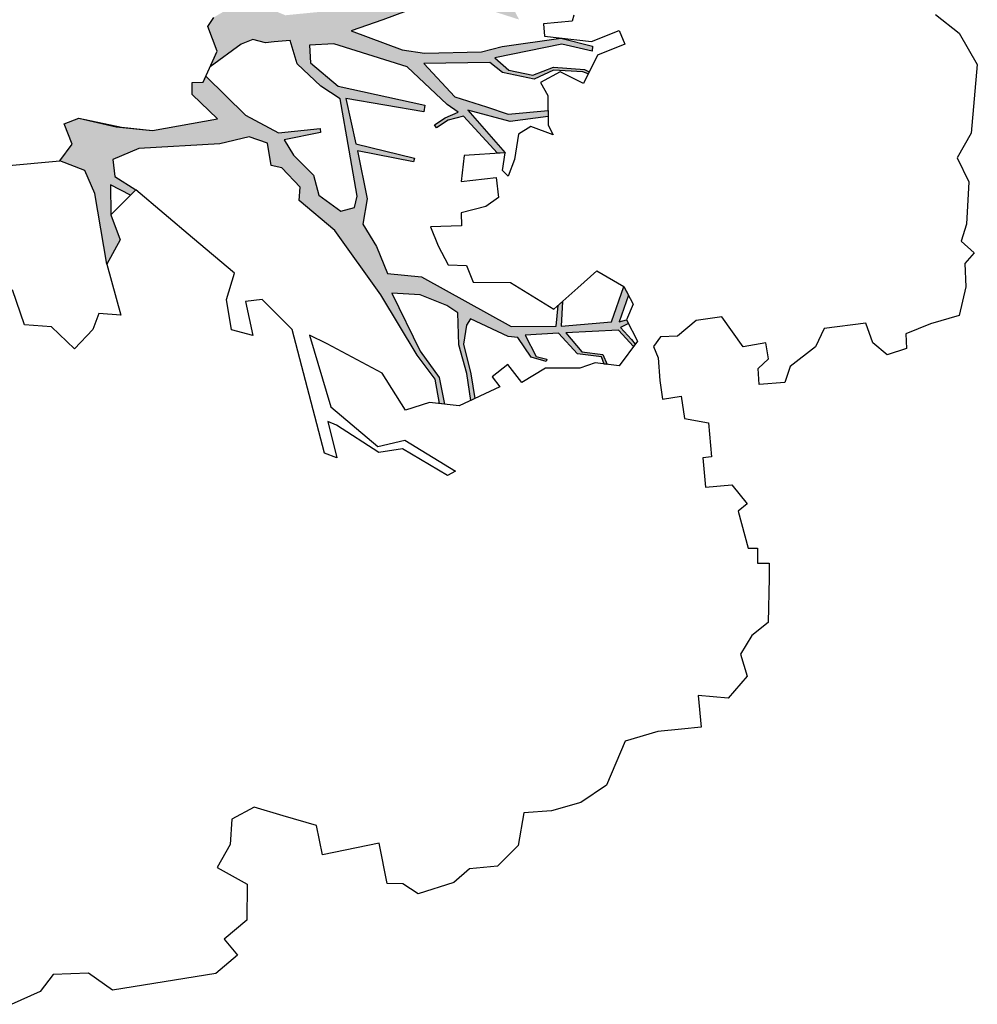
# Model space of a CAD drawing. Header units: feet. Extents: x 1377751 to 1381179, y 448542 to 452320.
# Tile 41 of 135: x 1377941 to 1377951, y 449046 to 449057. Entities that reach past the tile are written whole.
import ezdxf

# ---------------------------------------------------------------- set-up
doc = ezdxf.new("R2010")
doc.units = ezdxf.units.FT
doc.header["$MEASUREMENT"] = 0
for name, color, linetype in [('MA- HONEY LOCUST TREE', 3, 'Continuous'), ('TREE', 3, 'Continuous'), ('VG_P_Cells', 3, 'Continuous')]:
    doc.layers.add(name, color=color, linetype=linetype)

# ---------------------------------------------------------------- blocks, each defined once
blk = doc.blocks.new('HONEY LOCUST')
at = {"layer": 'MA- HONEY LOCUST TREE'}
h = blk.add_hatch(color=256, dxfattribs=at)
h.dxf.hatch_style = 1
edge = h.paths.add_edge_path()
edge.add_line((0.808, 3.545), (0.77, 4.061))
edge.add_line((0.77, 4.061), (0.631, 4.61))
edge.add_line((0.631, 4.61), (0.503, 4.803))
edge.add_line((0.503, 4.803), (0.211, 4.962))
edge.add_line((0.211, 4.962), (0.204, 5.527))
edge.add_line((0.204, 5.527), (0.218, 5.527))
edge.add_line((0.218, 5.527), (0.249, 5.007))
edge.add_line((0.249, 5.007), (0.532, 4.855))
edge.add_line((0.532, 4.855), (0.636, 4.891))
edge.add_line((0.636, 4.891), (0.506, 5.41))
edge.add_line((0.506, 5.41), (0.363, 5.578))
edge.add_line((0.363, 5.578), (0.276, 5.597))
edge.add_line((0.276, 5.597), (0.28, 5.616))
edge.add_line((0.28, 5.616), (0.384, 5.593))
edge.add_line((0.384, 5.593), (0.517, 5.447))
edge.add_line((0.517, 5.447), (0.532, 5.517))
edge.add_line((0.532, 5.517), (0.543, 5.505))
edge.add_line((0.543, 5.505), (0.536, 5.436))
edge.add_line((0.536, 5.436), (0.683, 4.912))
edge.add_line((0.683, 4.912), (0.75, 4.606))
edge.add_line((0.75, 4.606), (0.875, 4.15))
edge.add_line((0.875, 4.15), (0.944, 3.898))
edge.add_line((0.944, 3.898), (0.964, 3.65))
edge.add_line((0.964, 3.65), (1.207, 3.731))
edge.add_line((1.207, 3.731), (1.43, 4.117))
edge.add_line((1.43, 4.117), (1.447, 4.602))
edge.add_line((1.447, 4.602), (1.33, 4.944))
edge.add_line((1.33, 4.944), (0.975, 5.393))
edge.add_line((0.975, 5.393), (0.563, 5.896))
edge.add_line((0.563, 5.896), (0.388, 5.975))
edge.add_line((0.388, 5.975), (0.135, 6.261))
edge.add_line((0.135, 6.261), (0.205, 6.344))
edge.add_line((0.205, 6.344), (0.473, 6.081))
edge.add_line((0.473, 6.081), (0.555, 6.074))
edge.add_line((0.555, 6.074), (0.925, 5.689))
edge.add_line((0.925, 5.689), (1.444, 5.09))
edge.add_line((1.444, 5.09), (1.333, 5.627))
edge.add_line((1.333, 5.627), (1.309, 5.783))
edge.add_line((1.309, 5.783), (1.053, 6.285))
edge.add_line((1.053, 6.285), (1.056, 6.471))
edge.add_line((1.056, 6.471), (1.388, 5.878))
edge.add_line((1.388, 5.878), (1.451, 5.996))
edge.add_line((1.451, 5.996), (1.554, 6.247))
edge.add_line((1.554, 6.247), (1.528, 6.474))
edge.add_line((1.528, 6.474), (1.448, 6.678))
edge.add_line((1.448, 6.678), (1.444, 6.872))
edge.add_line((1.444, 6.872), (1.504, 6.873))
edge.add_line((1.504, 6.873), (1.514, 6.679))
edge.add_line((1.514, 6.679), (1.583, 6.507))
edge.add_line((1.583, 6.507), (1.609, 6.381))
edge.add_line((1.609, 6.381), (1.718, 6.564))
edge.add_line((1.718, 6.564), (1.807, 6.596))
edge.add_line((1.807, 6.596), (1.693, 6.355))
edge.add_line((1.693, 6.355), (1.637, 6.132))
edge.add_line((1.637, 6.132), (1.474, 5.77))
edge.add_line((1.474, 5.77), (1.618, 5.148))
edge.add_line((1.618, 5.148), (1.688, 4.796))
edge.add_line((1.688, 4.796), (1.963, 5.309))
edge.add_line((1.963, 5.309), (2.031, 5.541))
edge.add_line((2.031, 5.541), (2.098, 6.15))
edge.add_line((2.098, 6.15), (2.069, 6.377))
edge.add_line((2.069, 6.377), (2.064, 7.015))
edge.add_line((2.064, 7.015), (2.192, 7.338))
edge.add_line((2.192, 7.338), (2.246, 7.327))
edge.add_line((2.246, 7.327), (2.129, 7.014))
edge.add_line((2.129, 7.014), (2.178, 6.285))
edge.add_line((2.178, 6.285), (2.33, 6.414))
edge.add_line((2.33, 6.414), (2.419, 6.662))
edge.add_line((2.419, 6.662), (2.361, 6.894))
edge.add_line((2.361, 6.894), (2.43, 7.22))
edge.add_line((2.43, 7.22), (2.462, 7.268))
edge.add_line((2.462, 7.268), (2.482, 7.254))
edge.add_line((2.482, 7.254), (2.454, 7.198))
edge.add_line((2.454, 7.198), (2.394, 6.889))
edge.add_line((2.394, 6.889), (2.461, 6.671))
edge.add_line((2.461, 6.671), (2.347, 6.344))
edge.add_line((2.347, 6.344), (2.222, 6.225))
edge.add_line((2.222, 6.225), (2.138, 5.521))
edge.add_line((2.138, 5.521), (2.537, 5.805))
edge.add_line((2.537, 5.805), (2.688, 6.126))
edge.add_line((2.688, 6.126), (2.798, 6.345))
edge.add_line((2.798, 6.345), (2.813, 6.775))
edge.add_line((2.813, 6.775), (2.879, 6.767))
edge.add_line((2.879, 6.767), (2.878, 6.357))
edge.add_line((2.878, 6.357), (2.696, 5.923))
edge.add_line((2.696, 5.923), (3.204, 6.259))
edge.add_line((3.204, 6.259), (3.198, 6.178))
edge.add_line((3.198, 6.178), (2.755, 5.868))
edge.add_line((2.755, 5.868), (2.775, 5.698))
edge.add_line((2.775, 5.698), (2.841, 5.565))
edge.add_line((2.841, 5.565), (2.806, 5.548))
edge.add_line((2.806, 5.548), (2.745, 5.67))
edge.add_line((2.745, 5.67), (2.704, 5.816))
edge.add_line((2.704, 5.816), (2.606, 5.71))
edge.add_line((2.606, 5.71), (2.149, 5.338))
edge.add_line((2.149, 5.338), (1.801, 4.591))
edge.add_line((1.801, 4.591), (1.782, 4.331))
edge.add_line((1.782, 4.331), (1.97, 4.317))
edge.add_line((1.97, 4.317), (2.259, 4.577))
edge.add_line((2.259, 4.577), (2.583, 5.473))
edge.add_line((2.583, 5.473), (2.652, 5.453))
edge.add_line((2.652, 5.453), (2.399, 4.643))
edge.add_line((2.399, 4.643), (2.896, 4.684))
edge.add_line((2.896, 4.684), (3.131, 5.288))
edge.add_line((3.131, 5.288), (3.171, 5.272))
edge.add_line((3.171, 5.272), (2.972, 4.694))
edge.add_line((2.972, 4.694), (3.496, 4.727))
edge.add_line((3.496, 4.727), (3.759, 4.645))
edge.add_line((3.759, 4.645), (4.018, 4.76))
edge.add_line((4.018, 4.76), (4.318, 4.837))
edge.add_line((4.318, 4.837), (4.404, 5.193))
edge.add_line((4.404, 5.193), (5.057, 6.078))
edge.add_line((5.057, 6.078), (5.12, 6.556))
edge.add_line((5.12, 6.556), (4.901, 6.605))
edge.add_line((4.901, 6.605), (4.864, 6.659))
edge.add_line((4.864, 6.659), (5.124, 6.611))
edge.add_line((5.124, 6.611), (5.152, 7.15))
edge.add_line((5.152, 7.15), (4.792, 7.333))
edge.add_line((4.792, 7.333), (4.892, 7.369))
edge.add_line((4.892, 7.369), (5.163, 7.23))
edge.add_line((5.163, 7.23), (5.149, 7.312))
edge.add_line((5.149, 7.312), (5.194, 7.328))
edge.add_line((5.194, 7.328), (5.225, 7.239))
edge.add_line((5.225, 7.239), (5.367, 7.338))
edge.add_line((5.367, 7.338), (5.421, 7.37))
edge.add_line((5.421, 7.37), (5.443, 7.349))
edge.add_line((5.443, 7.349), (5.25, 7.212))
edge.add_line((5.25, 7.212), (5.203, 6.649))
edge.add_line((5.203, 6.649), (5.426, 6.792))
edge.add_line((5.426, 6.792), (5.487, 7.013))
edge.add_line((5.487, 7.013), (5.597, 7.044))
edge.add_line((5.597, 7.044), (5.589, 7.013))
edge.add_line((5.589, 7.013), (5.507, 6.993))
edge.add_line((5.507, 6.993), (5.443, 6.745))
edge.add_line((5.443, 6.745), (5.196, 6.57))
edge.add_line((5.196, 6.57), (5.17, 6.213))
edge.add_line((5.17, 6.213), (5.413, 6.301))
edge.add_line((5.413, 6.301), (5.456, 6.409))
edge.add_line((5.456, 6.409), (5.479, 6.399))
edge.add_line((5.479, 6.399), (5.412, 6.247))
edge.add_line((5.412, 6.247), (5.186, 6.132))
edge.add_line((5.186, 6.132), (5.16, 6.032))
edge.add_line((5.16, 6.032), (4.919, 5.656))
edge.add_line((4.919, 5.656), (4.981, 5.603))
edge.add_line((4.981, 5.603), (5.178, 5.547))
edge.add_line((5.178, 5.547), (5.506, 5.582))
edge.add_line((5.506, 5.582), (5.772, 5.59))
edge.add_line((5.772, 5.59), (5.787, 5.543))
edge.add_line((5.787, 5.543), (5.495, 5.538))
edge.add_line((5.495, 5.538), (5.18, 5.494))
edge.add_line((5.18, 5.494), (4.836, 5.53))
edge.add_line((4.836, 5.53), (4.744, 5.424))
edge.add_line((4.744, 5.424), (4.593, 5.156))
edge.add_line((4.593, 5.156), (4.536, 4.856))
edge.add_line((4.536, 4.856), (5.191, 5.074))
edge.add_line((5.191, 5.074), (5.497, 5.241))
edge.add_line((5.497, 5.241), (5.788, 5.257))
edge.add_line((5.788, 5.257), (5.775, 5.206))
edge.add_line((5.775, 5.206), (5.511, 5.194))
edge.add_line((5.511, 5.194), (5.229, 5.036))
edge.add_line((5.229, 5.036), (4.538, 4.735))
edge.add_line((4.538, 4.735), (3.788, 4.339))
edge.add_line((3.788, 4.339), (3.419, 4.003))
edge.add_line((3.419, 4.003), (3.277, 4.033))
edge.add_line((3.277, 4.033), (3.047, 3.865))
edge.add_line((3.047, 3.865), (3.007, 3.754))
edge.add_line((3.007, 3.754), (2.763, 3.745))
edge.add_line((2.763, 3.745), (2.67, 3.559))
edge.add_line((2.67, 3.559), (2.705, 3.237))
edge.add_line((2.705, 3.237), (2.637, 2.371))
edge.add_line((2.637, 2.371), (2.719, 2.08))
edge.add_line((2.719, 2.08), (2.903, 2.075))
edge.add_line((2.903, 2.075), (3.074, 2.281))
edge.add_line((3.074, 2.281), (3.124, 2.215))
edge.add_line((3.124, 2.215), (2.983, 2.017))
edge.add_line((2.983, 2.017), (3.304, 1.979))
edge.add_line((3.304, 1.979), (3.583, 2.044))
edge.add_line((3.583, 2.044), (3.823, 1.865))
edge.add_line((3.823, 1.865), (3.055, 1.838))
edge.add_line((3.055, 1.838), (2.796, 1.767))
edge.add_line((2.796, 1.767), (2.658, 1.514))
edge.add_line((2.658, 1.514), (2.497, 1.669))
edge.add_line((2.497, 1.669), (2.272, 1.612))
edge.add_line((2.272, 1.612), (2.231, 1.777))
edge.add_line((2.231, 1.777), (2.388, 2.217))
edge.add_line((2.388, 2.217), (2.465, 2.542))
edge.add_line((2.465, 2.542), (2.434, 3.251))
edge.add_line((2.434, 3.251), (2.142, 3.015))
edge.add_line((2.142, 3.015), (2.012, 3.03))
edge.add_line((2.012, 3.03), (2.026, 3.149))
edge.add_line((2.026, 3.149), (1.966, 3.186))
edge.add_line((1.966, 3.186), (2.435, 3.552))
edge.add_line((2.435, 3.552), (2.671, 3.879))
edge.add_line((2.671, 3.879), (2.684, 4.326))
edge.add_line((2.684, 4.326), (2.726, 4.325))
edge.add_line((2.726, 4.325), (2.752, 3.928))
edge.add_line((2.752, 3.928), (2.928, 4.007))
edge.add_line((2.928, 4.007), (3.168, 4.191))
edge.add_line((3.168, 4.191), (3.391, 4.219))
edge.add_line((3.391, 4.219), (3.59, 4.429))
edge.add_line((3.59, 4.429), (3.572, 4.58))
edge.add_line((3.572, 4.58), (3.455, 4.625))
edge.add_line((3.455, 4.625), (2.954, 4.603))
edge.add_line((2.954, 4.603), (2.395, 4.581))
edge.add_line((2.395, 4.581), (2.235, 4.393))
edge.add_line((2.235, 4.393), (1.964, 4.174))
edge.add_line((1.964, 4.174), (1.705, 4.134))
edge.add_line((1.705, 4.134), (1.698, 3.959))
edge.add_line((1.698, 3.959), (1.694, 3.869))
edge.add_line((1.694, 3.869), (1.641, 3.739))
edge.add_line((1.641, 3.739), (1.676, 3.606))
edge.add_line((1.676, 3.606), (1.871, 3.245))
edge.add_line((1.871, 3.245), (1.716, 3.341))
edge.add_line((1.716, 3.341), (1.44, 3.276))
edge.add_line((1.44, 3.276), (1.351, 3.355))
edge.add_line((1.351, 3.355), (1.292, 3.493))
edge.add_line((1.292, 3.493), (1.039, 3.459))
edge.add_line((1.039, 3.459), (0.808, 3.545))
for p, q in [((2.575, 11.254, 17.496), (2.934, 11.404, 17.496)), ((2.934, 11.404, 17.496), (3.656, 11.241, 17.496)), ((2.342, 11.032, 17.496), (2.575, 11.254, 17.496)), ((3.656, 11.241, 17.496), (3.899, 11.056, 17.496)), ((3.899, 11.056, 17.496), (4.17, 11.146, 17.496)), ((4.17, 11.146, 17.496), (4.617, 11.062, 17.496)), ((4.789, 10.982, 17.496), (4.933, 11.105, 17.496)), ((4.933, 11.105, 17.496), (5.033, 10.988, 17.496)), ((4.617, 11.062, 17.496), (4.789, 10.982, 17.496)), ((5.033, 10.988, 17.496), (5.282, 10.966, 17.496)), ((5.282, 10.966, 17.496), (5.576, 10.854, 17.496)), ((5.576, 10.854, 17.496), (5.624, 10.538, 17.496)), ((5.624, 10.538, 17.496), (5.695, 10.262, 17.496)), ((5.695, 10.262, 17.496), (5.852, 10.248, 17.496)), ((5.852, 10.248, 17.496), (5.893, 10.034, 17.496)), ((5.893, 10.034, 17.496), (5.743, 9.899, 17.496)), ((5.743, 9.899, 17.496), (5.524, 9.853, 17.496)), ((5.524, 9.853, 17.496), (5.524, 9.401, 17.496)), ((5.524, 9.401, 17.496), (5.707, 9.283, 17.496)), ((5.707, 9.283, 17.496), (5.88, 8.987, 17.496)), ((5.88, 8.987, 17.496), (6.041, 8.906, 17.496)), ((6.041, 8.906, 17.496), (6.025, 8.632, 17.496)), ((5.767, 8.766, 17.496), (5.594, 8.761, 17.496)), ((5.853, 8.642, 17.496), (5.767, 8.766, 17.496)), ((5.594, 8.761, 17.496), (5.602, 8.515, 17.496)), ((6.025, 8.632, 17.496), (5.853, 8.642, 17.496)), ((5.602, 8.515, 17.496), (5.255, 8.331, 17.496)), ((7.921, 8.36, 17.496), (7.939, 8.485, 17.496)), ((7.939, 8.485, 17.496), (8.095, 8.463, 17.496)), ((8.095, 8.463, 17.496), (8.57, 8.391, 17.496)), ((7.749, 8.283, 17.496), (7.762, 8.382, 17.496)), ((7.762, 8.382, 17.496), (7.921, 8.36, 17.496)), ((8.57, 8.391, 17.496), (8.685, 8.199, 17.496)), ((5.255, 8.331, 17.496), (5.255, 8.051, 17.496)), ((7.053, 8.199, 17.496), (7.278, 8.335, 17.496)), ((7.278, 8.335, 17.496), (7.342, 8.229, 17.496)), ((7.342, 8.229, 17.496), (7.749, 8.283, 17.496)), ((7.04, 7.915, 17.496), (7.053, 8.199, 17.496)), ((8.685, 8.199, 17.496), (8.866, 8.051, 17.496)), ((5.255, 8.051, 17.496), (5.396, 7.832, 17.496)), ((6.282, 7.79, 17.496), (6.363, 8.039, 17.496)), ((6.363, 8.039, 17.496), (6.729, 8.022, 17.496)), ((8.866, 8.051, 17.496), (9.108, 8.089, 17.496)), ((9.108, 8.089, 17.496), (9.316, 7.859, 17.496)), ((6.729, 8.022, 17.496), (6.725, 7.93, 17.496)), ((6.725, 7.93, 17.496), (7.04, 7.915, 17.496)), ((5.396, 7.832, 17.496), (5.378, 7.651, 17.496)), ((9.316, 7.859, 17.496), (9.245, 7.541, 17.496)), ((6.041, 7.786, 17.496), (6.282, 7.79, 17.496)), ((6.044, 7.583, 17.496), (6.041, 7.786, 17.496)), ((2.065, 7.646, 17.496), (2.22, 7.685, 17.496)), ((2.144, 7.333, 17.496), (2.065, 7.646, 17.496)), ((2.22, 7.685, 17.496), (2.297, 7.378, 17.496)), ((5.378, 7.651, 17.496), (5.473, 7.563, 17.496)), ((5.473, 7.563, 17.496), (5.601, 7.597, 17.496)), ((5.601, 7.597, 17.496), (5.842, 7.58, 17.496)), ((5.842, 7.58, 17.496), (6.044, 7.583, 17.496)), ((9.245, 7.541, 17.496), (9.585, 7.53, 17.496)), ((9.585, 7.53, 17.496), (9.578, 7.318, 17.496)), ((4.792, 7.333, 17.496), (4.992, 7.405, 17.496)), ((4.992, 7.405, 17.496), (5.149, 7.312, 17.496)), ((5.149, 7.312, 17.496), (5.393, 7.398, 17.496)), ((5.393, 7.398, 17.496), (5.629, 7.169, 17.496)), ((2.02, 6.843, 17.496), (2.144, 7.333, 17.496)), ((2.064, 7.015, 17.496), (2.192, 7.338, 17.496)), ((2.246, 7.327, 17.496), (2.129, 7.014, 17.496)), ((2.192, 7.338, 17.496), (2.246, 7.327, 17.496)), ((2.297, 7.378, 17.496), (2.577, 7.191, 17.496)), ((4.589, 7.066, 17.496), (4.792, 7.333, 17.496)), ((4.792, 7.333, 17.496), (4.892, 7.369, 17.496)), ((5.152, 7.15, 17.496), (4.792, 7.333, 17.496)), ((4.892, 7.369, 17.496), (5.163, 7.23, 17.496)), ((5.149, 7.312, 17.496), (5.194, 7.328, 17.496)), ((5.163, 7.23, 17.496), (5.149, 7.312, 17.496)), ((5.194, 7.328, 17.496), (5.225, 7.239, 17.496)), ((5.225, 7.239, 17.496), (5.367, 7.338, 17.496)), ((5.443, 7.349, 17.496), (5.25, 7.212, 17.496)), ((5.367, 7.338, 17.496), (5.421, 7.37, 17.496)), ((5.421, 7.37, 17.496), (5.443, 7.349, 17.496)), ((9.578, 7.318, 17.496), (9.57, 7.063, 17.496)), ((1.838, 7.185, 17.496), (1.899, 7.158, 17.496)), ((2.361, 6.894, 17.496), (2.43, 7.22, 17.496)), ((2.454, 7.198, 17.496), (2.394, 6.889, 17.496)), ((2.577, 7.191, 17.496), (2.421, 6.958, 17.496)), ((2.43, 7.22, 17.496), (2.462, 7.268, 17.496)), ((2.482, 7.254, 17.496), (2.454, 7.198, 17.496)), ((2.462, 7.268, 17.496), (2.482, 7.254, 17.496)), ((5.25, 7.212, 17.496), (5.203, 6.649, 17.496)), ((1.899, 7.158, 17.496), (1.886, 6.848, 17.496)), ((5.124, 6.611, 17.496), (5.152, 7.15, 17.496)), ((5.629, 7.169, 17.496), (5.564, 6.919, 17.496)), ((2.069, 6.377, 17.496), (2.064, 7.015, 17.496)), ((2.129, 7.014, 17.496), (2.178, 6.285, 17.496)), ((4.742, 6.84, 17.496), (4.589, 7.066, 17.496)), ((5.426, 6.792, 17.496), (5.487, 7.013, 17.496)), ((5.507, 6.993, 17.496), (5.443, 6.745, 17.496)), ((5.487, 7.013, 17.496), (5.597, 7.044, 17.496)), ((5.589, 7.013, 17.496), (5.507, 6.993, 17.496)), ((5.597, 7.044, 17.496), (5.589, 7.013, 17.496)), ((9.57, 7.063, 17.496), (9.629, 6.703, 17.496)), ((2.419, 6.662, 17.496), (2.361, 6.894, 17.496)), ((2.394, 6.889, 17.496), (2.461, 6.671, 17.496)), ((2.421, 6.958, 17.496), (2.506, 6.735, 17.496)), ((5.564, 6.919, 17.496), (5.6, 6.747, 17.496)), ((1.886, 6.848, 17.496), (2.02, 6.843, 17.496)), ((2.506, 6.735, 17.496), (2.656, 6.793, 17.496)), ((2.656, 6.793, 17.496), (2.969, 6.756, 17.496)), ((2.798, 6.345, 17.496), (2.813, 6.775, 17.496)), ((2.813, 6.775, 17.496), (2.879, 6.767, 17.496)), ((2.879, 6.767, 17.496), (2.878, 6.357, 17.496)), ((3.079, 6.796, 17.496), (2.96, 6.569, 17.496)), ((2.969, 6.756, 17.496), (3.079, 6.796, 17.496)), ((4.935, 6.555, 17.496), (4.742, 6.84, 17.496)), ((5.203, 6.649, 17.496), (5.426, 6.792, 17.496)), ((2.33, 6.414, 17.496), (2.419, 6.662, 17.496)), ((2.461, 6.671, 17.496), (2.347, 6.344, 17.496)), ((4.901, 6.605, 17.496), (4.864, 6.659, 17.496)), ((4.864, 6.659, 17.496), (5.124, 6.611, 17.496)), ((5.443, 6.745, 17.496), (5.196, 6.57, 17.496)), ((5.6, 6.747, 17.496), (5.55, 6.383, 17.496)), ((9.629, 6.703, 17.496), (10.068, 6.439, 17.496)), ((2.96, 6.569, 17.496), (3.026, 6.428, 17.496)), ((4.591, 6.133, 17.496), (4.935, 6.555, 17.496)), ((5.12, 6.556, 17.496), (4.901, 6.605, 17.496)), ((5.057, 6.078, 17.496), (5.12, 6.556, 17.496)), ((5.196, 6.57, 17.496), (5.17, 6.213, 17.496)), ((2.098, 6.15, 17.496), (2.069, 6.377, 17.496)), ((2.178, 6.285, 17.496), (2.33, 6.414, 17.496)), ((2.347, 6.344, 17.496), (2.222, 6.225, 17.496)), ((2.688, 6.126, 17.496), (2.798, 6.345, 17.496)), ((2.878, 6.357, 17.496), (2.696, 5.923, 17.496)), ((3.026, 6.428, 17.496), (3.288, 6.348, 17.496)), ((3.288, 6.348, 17.496), (3.455, 6.259, 17.496)), ((5.479, 6.399, 17.496), (5.412, 6.247, 17.496)), ((5.413, 6.301, 17.496), (5.456, 6.409, 17.496)), ((5.456, 6.409, 17.496), (5.479, 6.399, 17.496)), ((5.55, 6.383, 17.496), (5.67, 6.11, 17.496)), ((10.068, 6.439, 17.496), (10.216, 6.143, 17.496)), ((2.696, 5.923, 17.496), (3.204, 6.259, 17.496)), ((3.204, 6.259, 17.496), (3.174, 5.82, 17.496)), ((3.204, 6.259, 17.496), (3.198, 6.178, 17.496)), ((3.389, 6.206, 17.496), (3.204, 6.259, 17.496)), ((3.455, 6.259, 17.496), (3.389, 6.206, 17.496)), ((5.17, 6.213, 17.496), (5.413, 6.301, 17.496)), ((5.412, 6.247, 17.496), (5.186, 6.132, 17.496)), ((2.031, 5.541, 17.496), (2.098, 6.15, 17.496)), ((2.222, 6.225, 17.496), (2.138, 5.521, 17.496)), ((2.537, 5.805, 17.496), (2.688, 6.126, 17.496)), ((3.198, 6.178, 17.496), (2.755, 5.868, 17.496)), ((3.447, 5.751, 17.496), (3.453, 6.129, 17.496)), ((3.453, 6.129, 17.496), (3.671, 6.126, 17.496)), ((3.671, 6.126, 17.496), (3.748, 5.977, 17.496)), ((4.533, 5.736, 17.496), (4.591, 6.133, 17.496)), ((5.186, 6.132, 17.496), (5.16, 6.032, 17.496)), ((10.216, 6.143, 17.496), (10.263, 5.821, 17.496)), ((4.404, 5.193, 17.496), (5.057, 6.078, 17.496)), ((5.16, 6.032, 17.496), (4.919, 5.656, 17.496)), ((5.67, 6.11, 17.496), (5.459, 5.989, 17.496)), ((3.748, 5.977, 17.496), (3.781, 5.708, 17.496)), ((5.459, 5.989, 17.496), (5.566, 5.802, 17.496)), ((2.704, 5.816, 17.496), (2.606, 5.71, 17.496)), ((2.745, 5.67, 17.496), (2.704, 5.816, 17.496)), ((2.755, 5.868, 17.496), (2.775, 5.698, 17.496)), ((3.174, 5.82, 17.496), (3.447, 5.751, 17.496)), ((5.566, 5.802, 17.496), (5.684, 5.87, 17.496)), ((5.684, 5.87, 17.496), (5.828, 5.412, 17.496)), ((10.263, 5.821, 17.496), (10.246, 5.522, 17.496)), ((1.474, 5.77, 17.496), (1.618, 5.148, 17.496)), ((2.138, 5.521, 17.496), (2.537, 5.805, 17.496)), ((2.606, 5.71, 17.496), (2.149, 5.338, 17.496)), ((3.781, 5.708, 17.496), (3.919, 5.693, 17.496)), ((4.348, 5.687, 17.496), (4.533, 5.736, 17.496)), ((2.806, 5.548, 17.496), (2.745, 5.67, 17.496)), ((2.775, 5.698, 17.496), (2.841, 5.565, 17.496)), ((3.919, 5.693, 17.496), (3.883, 5.361, 17.496)), ((4.312, 5.494, 17.496), (4.348, 5.687, 17.496)), ((4.919, 5.656, 17.496), (4.981, 5.603, 17.496)), ((4.981, 5.603, 17.496), (5.178, 5.547, 17.496)), ((1.963, 5.309, 17.496), (2.031, 5.541, 17.496)), ((2.841, 5.565, 17.496), (2.806, 5.548, 17.496)), ((4.097, 5.414, 17.496), (4.312, 5.494, 17.496)), ((4.836, 5.53, 17.496), (4.744, 5.424, 17.496)), ((5.18, 5.494, 17.496), (4.836, 5.53, 17.496)), ((5.178, 5.547, 17.496), (5.506, 5.582, 17.496)), ((5.495, 5.538, 17.496), (5.18, 5.494, 17.496)), ((5.787, 5.543, 17.496), (5.495, 5.538, 17.496)), ((5.506, 5.582, 17.496), (5.772, 5.59, 17.496)), ((5.772, 5.59, 17.496), (5.787, 5.543, 17.496)), ((10.246, 5.522, 17.496), (10.585, 5.416, 17.496)), ((2.259, 4.577, 17.496), (2.583, 5.473, 17.496)), ((2.652, 5.453, 17.496), (2.399, 4.643, 17.496)), ((2.583, 5.473, 17.496), (2.652, 5.453, 17.496)), ((3.883, 5.361, 17.496), (4.097, 5.414, 17.496)), ((4.744, 5.424, 17.496), (4.593, 5.156, 17.496)), ((5.828, 5.412, 17.496), (5.749, 5.102, 17.496)), ((10.585, 5.416, 17.496), (10.774, 5.167, 17.496)), ((1.688, 4.796, 17.496), (1.963, 5.309, 17.496)), ((2.149, 5.338, 17.496), (1.801, 4.591, 17.496)), ((2.896, 4.684, 17.496), (3.131, 5.288, 17.496)), ((3.131, 5.288, 17.496), (3.171, 5.272, 17.496)), ((6.115, 4.785, 17.496), (6.517, 5.282, 17.496)), ((6.517, 5.282, 17.496), (6.553, 5.189, 17.496)), ((3.171, 5.272, 17.496), (2.972, 4.694, 17.496)), ((4.318, 4.837, 17.496), (4.404, 5.193, 17.496)), ((5.191, 5.074, 17.496), (5.497, 5.241, 17.496)), ((5.511, 5.194, 17.496), (5.229, 5.036, 17.496)), ((5.497, 5.241, 17.496), (5.788, 5.257, 17.496)), ((5.775, 5.206, 17.496), (5.511, 5.194, 17.496)), ((5.788, 5.257, 17.496), (5.775, 5.206, 17.496)), ((6.553, 5.189, 17.496), (6.206, 4.747, 17.496)), ((1.618, 5.148, 17.496), (1.688, 4.796, 17.496)), ((4.593, 5.156, 17.496), (4.536, 4.856, 17.496)), ((4.536, 4.856, 17.496), (5.191, 5.074, 17.496)), ((5.749, 5.102, 17.496), (5.799, 4.835, 17.496)), ((10.774, 5.167, 17.496), (10.763, 4.867, 17.496)), ((5.229, 5.036, 17.496), (4.538, 4.735, 17.496)), ((10.763, 4.867, 17.496), (10.885, 4.679, 17.496)), ((3.759, 4.645, 17.496), (4.018, 4.76, 17.496)), ((4.018, 4.76, 17.496), (4.318, 4.837, 17.496)), ((5.799, 4.835, 17.496), (5.373, 4.641, 17.496)), ((6.144, 4.488, 17.496), (6.115, 4.785, 17.496)), ((2.399, 4.643, 17.496), (2.896, 4.684, 17.496)), ((2.972, 4.694, 17.496), (3.496, 4.727, 17.496)), ((3.496, 4.727, 17.496), (3.759, 4.645, 17.496)), ((4.538, 4.735, 17.496), (3.788, 4.339, 17.496)), ((6.206, 4.747, 17.496), (6.21, 4.492, 17.496)), ((10.885, 4.679, 17.496), (10.957, 4.285, 17.496)), ((1.801, 4.591, 17.496), (1.782, 4.331, 17.496)), ((1.97, 4.317, 17.496), (2.259, 4.577, 17.496)), ((2.395, 4.581, 17.496), (2.235, 4.393, 17.496)), ((2.954, 4.603, 17.496), (2.395, 4.581, 17.496)), ((3.455, 4.625, 17.496), (2.954, 4.603, 17.496)), ((3.572, 4.58, 17.496), (3.455, 4.625, 17.496)), ((3.59, 4.429, 17.496), (3.572, 4.58, 17.496)), ((5.373, 4.641, 17.496), (4.983, 4.096, 17.496)), ((5.658, 4.046, 17.496), (6.144, 4.488, 17.496)), ((6.21, 4.492, 17.496), (5.859, 4.082, 17.496)), ((1.782, 4.331, 17.496), (1.97, 4.317, 17.496)), ((2.235, 4.393, 17.496), (1.964, 4.174, 17.496)), ((3.391, 4.219, 17.496), (3.59, 4.429, 17.496)), ((3.788, 4.339, 17.496), (3.419, 4.003, 17.496)), ((2.671, 3.879, 17.496), (2.684, 4.326, 17.496)), ((2.684, 4.326, 17.496), (2.726, 4.325, 17.496)), ((2.726, 4.325, 17.496), (2.752, 3.928, 17.496)), ((10.957, 4.285, 17.496), (10.829, 4.136, 17.496)), ((1.705, 4.134, 17.496), (1.698, 3.959, 17.496)), ((1.964, 4.174, 17.496), (1.705, 4.134, 17.496)), ((2.928, 4.007, 17.496), (3.168, 4.191, 17.496)), ((3.168, 4.191, 17.496), (3.391, 4.219, 17.496)), ((10.829, 4.136, 17.496), (10.801, 3.969, 17.496)), ((3.277, 4.033, 17.496), (3.047, 3.865, 17.496)), ((3.419, 4.003, 17.496), (3.277, 4.033, 17.496)), ((4.983, 4.096, 17.496), (4.866, 3.922, 17.496)), ((4.866, 3.922, 17.496), (5.658, 4.046, 17.496)), ((5.859, 4.082, 17.496), (5.809, 3.993, 17.496)), ((5.809, 3.993, 17.496), (6.206, 4.037, 17.496)), ((6.206, 4.037, 17.496), (6.14, 3.912, 17.496)), ((1.698, 3.959, 17.496), (1.694, 3.869, 17.496)), ((2.752, 3.928, 17.496), (2.928, 4.007, 17.496)), ((6.14, 3.912, 17.496), (4.779, 3.743, 17.496)), ((10.801, 3.969, 17.496), (10.363, 3.94, 17.496)), ((10.363, 3.94, 17.496), (10.405, 3.322, 17.496)), ((1.694, 3.869, 17.496), (1.641, 3.739, 17.496)), ((2.435, 3.552, 17.496), (2.671, 3.879, 17.496)), ((3.047, 3.865, 17.496), (3.007, 3.754, 17.496)), ((1.641, 3.739, 17.496), (1.676, 3.606, 17.496)), ((2.763, 3.745, 17.496), (2.67, 3.559, 17.496)), ((3.007, 3.754, 17.496), (2.763, 3.745, 17.496)), ((4.779, 3.743, 17.496), (4.418, 3.467, 17.496)), ((1.676, 3.606, 17.496), (1.871, 3.245, 17.496)), ((1.966, 3.186, 17.496), (2.435, 3.552, 17.496)), ((2.67, 3.559, 17.496), (2.705, 3.237, 17.496)), ((4.418, 3.467, 17.496), (4.416, 3.287, 17.496)), ((1.44, 3.276, 17.496), (1.351, 3.355, 17.496)), ((1.44, 3.276, 17.496), (1.351, 3.355, 17.496)), ((1.716, 3.341, 17.496), (1.44, 3.276, 17.496)), ((1.716, 3.341, 17.496), (1.44, 3.276, 17.496)), ((2.026, 3.149, 17.496), (1.716, 3.341, 17.496)), ((1.871, 3.245, 17.496), (1.716, 3.341, 17.496)), ((4.416, 3.287, 17.496), (4.788, 3.317, 17.496)), ((4.788, 3.317, 17.496), (4.699, 3.099, 17.496)), ((10.085, 3.3, 17.496), (9.935, 2.96, 17.496)), ((10.405, 3.322, 17.496), (10.085, 3.3, 17.496)), ((2.026, 3.149, 17.496), (1.966, 3.186, 17.496)), ((2.434, 3.251, 17.496), (2.142, 3.015, 17.496)), ((2.434, 3.251, 17.496), (2.142, 3.015, 17.496)), ((2.465, 2.542, 17.496), (2.434, 3.251, 17.496)), ((2.465, 2.542, 17.496), (2.434, 3.251, 17.496)), ((2.705, 3.237, 17.496), (2.637, 2.371, 17.496)), ((4.099, 3.21, 17.496), (3.663, 2.815, 17.496)), ((4.369, 3.09, 17.496), (4.099, 3.21, 17.496)), ((2.012, 3.03, 17.496), (2.026, 3.149, 17.496)), ((2.012, 3.03, 17.496), (2.026, 3.149, 17.496)), ((4.699, 3.099, 17.496), (4.369, 3.09, 17.496)), ((2.142, 3.015, 17.496), (2.012, 3.03, 17.496)), ((2.142, 3.015, 17.496), (2.012, 3.03, 17.496)), ((9.935, 2.96, 17.496), (9.804, 2.662, 17.496)), ((3.663, 2.815, 17.496), (3.074, 2.281, 17.496)), ((9.804, 2.662, 17.496), (9.9, 2.409, 17.496)), ((2.375, 2.162, 17.496), (2.465, 2.542, 17.496)), ((2.388, 2.217, 17.496), (2.465, 2.542, 17.496)), ((10.39, 2.186, 17.496), (10.612, 2.479, 17.496)), ((10.612, 2.479, 17.496), (10.993, 2.426, 17.496)), ((2.637, 2.371, 17.496), (2.719, 2.08, 17.496)), ((9.9, 2.409, 17.496), (10.167, 2.355, 17.496)), ((10.167, 2.355, 17.496), (10.39, 2.186, 17.496)), ((10.993, 2.426, 17.496), (11.163, 2.158, 17.496)), ((2.903, 2.075, 17.496), (3.074, 2.281, 17.496)), ((3.074, 2.281, 17.496), (3.304, 1.979, 17.496)), ((3.074, 2.281, 17.496), (3.124, 2.215, 17.496)), ((11.163, 2.158, 17.496), (11.353, 2.278, 17.496)), ((11.353, 2.278, 17.496), (11.516, 2.021, 17.496)), ((2.231, 1.777, 17.496), (2.388, 2.217, 17.496)), ((2.231, 1.777, 17.496), (2.375, 2.162, 17.496)), ((3.124, 2.215, 17.496), (2.983, 2.017, 17.496)), ((2.719, 2.08, 17.496), (2.903, 2.075, 17.496)), ((2.983, 2.017, 17.496), (3.304, 1.979, 17.496)), ((3.304, 1.979, 17.496), (3.583, 2.044, 17.496)), ((3.304, 1.979, 17.496), (3.583, 2.044, 17.496)), ((3.583, 2.044, 17.496), (3.823, 1.865, 17.496)), ((3.583, 2.044, 17.496), (3.823, 1.865, 17.496)), ((11.516, 2.021, 17.496), (11.548, 0.898, 17.496)), ((3.823, 1.865, 17.496), (4.383, 1.945, 17.496)), ((4.383, 1.945, 17.496), (4.336, 1.71, 17.496)), ((3.055, 1.838, 17.496), (2.796, 1.767, 17.496)), ((3.823, 1.865, 17.496), (3.055, 1.838, 17.496)), ((2.272, 1.612, 17.496), (2.231, 1.777, 17.496)), ((2.272, 1.612, 17.496), (2.231, 1.777, 17.496)), ((2.796, 1.767, 17.496), (2.658, 1.514, 17.496)), ((4.336, 1.71, 17.496), (4.496, 1.625, 17.496)), ((2.497, 1.669, 17.496), (2.272, 1.612, 17.496)), ((2.497, 1.669, 17.496), (2.272, 1.612, 17.496)), ((2.658, 1.514, 17.496), (2.497, 1.669, 17.496)), ((2.658, 1.514, 17.496), (2.497, 1.669, 17.496)), ((4.496, 1.625, 17.496), (4.676, 1.404, 17.496)), ((2.633, 0.927, 17.496), (2.658, 1.514, 17.496)), ((4.676, 1.404, 17.496), (4.41, 1.189, 17.496)), ((4.41, 1.189, 17.496), (4.35, 0.905, 17.496)), ((4.35, 0.905, 17.496), (3.96, 0.827, 17.496)), ((11.548, 0.898, 17.496), (11.333, 0.666, 17.496)), ((11.333, 0.666, 17.496), (11.297, 0.29, 17.496)), ((11.297, 0.29, 17.496), (11.458, 0.129, 17.496)), ((11.458, 0.129, 17.496), (11.554, -0.199, 17.496))]:
    blk.add_line(p, q, dxfattribs=at)
blk = doc.blocks.new('TREE - DECIDUOUS')
at = {"color": 0, "linetype": 'ByBlock'}
blk.add_arc((-0.003675, -0.008728), 0.002979, 149.7766, 324.2421, dxfattribs=at)
blk = doc.blocks.new('Bayberry')
at = {"layer": 'VG_P_Cells'}
for p, xscale, yscale, zscale in [((-0.003, -0.001, 839.961), 240, 240, 240), ((0.038, 0.013, 694.919), 138.9901895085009, 138.9901895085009, 138.9901895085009)]:
    blk.add_blockref('TREE - DECIDUOUS', p, dxfattribs=dict(at, xscale=xscale, yscale=yscale, zscale=zscale))
blk = doc.blocks.new('*U961')
at = {"layer": 'TREE', "rotation": 276.8144840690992}
blk.add_blockref('Bayberry', (0.029, 0.08, -767.44), dxfattribs=at)
blk = doc.blocks.new('*U962')
at = {"layer": 'VG_P_Cells', "color": 0, "linetype": 'ByBlock', "lineweight": -2, "transparency": 16777216}
blk.add_blockref('*U961', (0, 21), dxfattribs=at)

msp = doc.modelspace()

# ---------------------------------------------------------------- block references
at = {"layer": 'VG_P_Cells'}
for name, p, rotation in [('*U962', (1377936.513, 449080.23, 767.44), 187.7149908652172), ('HONEY LOCUST', (1377939.352, 449057.438, -8.748), 277.5930949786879)]:
    msp.add_blockref(name, p, dxfattribs=dict(at, rotation=rotation))

doc.saveas('drawing.dxf')
